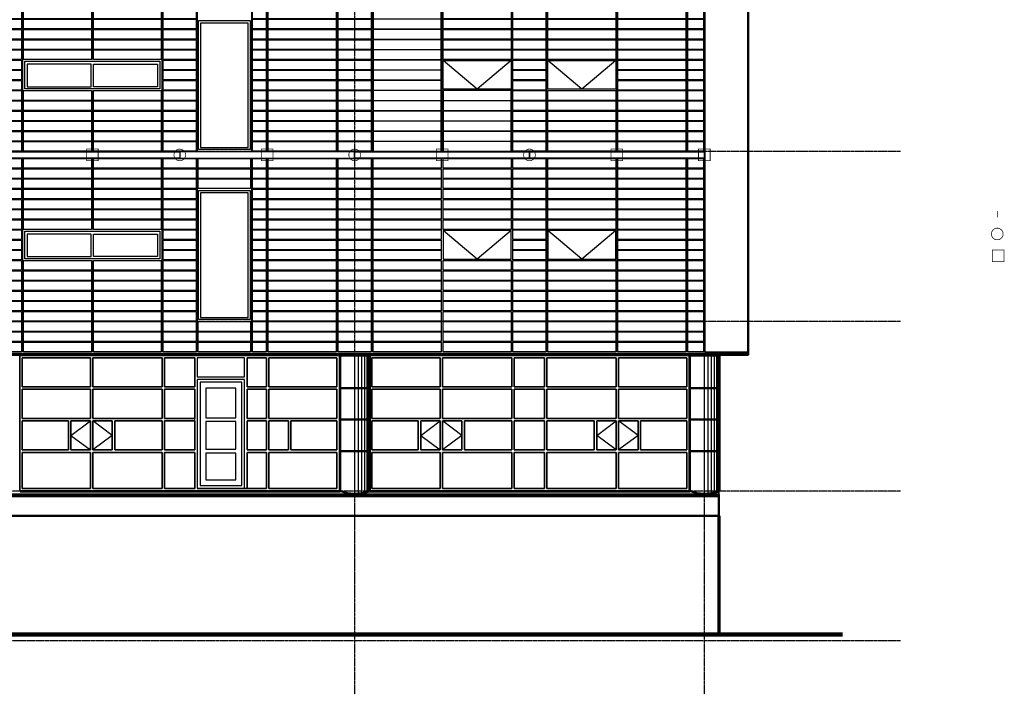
# Model space of a CAD drawing. Extents: x -11408 to 65836, y 12866 to 56869.
# Tile 66 of 68: x 45563 to 65836, y 12866 to 26768. Entities that reach past the tile are written whole.
import ezdxf

# ---------------------------------------------------------------- set-up
doc = ezdxf.new("R2010")
doc.units = 0
doc.linetypes.add('DASHDOT', pattern=[25.4, 12.7, -6.35, 0, -6.35])
for name, color, linetype in [('alu uprof', 3, 'Continuous'), ('alu vprof', 3, 'Continuous'), ('beugels', 3, 'Continuous'), ('keramiek', 1, 'Continuous'), ('kozijn', 2, 'Continuous'), ('stramien', 1, 'DASHDOT'), ('vanarris', 253, 'Continuous')]:
    doc.layers.add(name, color=color, linetype=linetype)

# ---------------------------------------------------------------- blocks, each defined once
blk = doc.blocks.new('*U5')
at = {"layer": 'stramien', "color": 1, "ltscale": 0.5}
blk.add_lwpolyline([(0, 21501), (0, -21501)], dxfattribs=at)
blk = doc.blocks.new('*U4')
at = {"layer": 'stramien', "color": 0, "linetype": 'ByBlock', "lineweight": -2, "transparency": 16777216}
for p in [(0, 0), (7200, 0)]:
    blk.add_blockref('*U5', p, dxfattribs=at)
blk = doc.blocks.new('*U44')
at = {"layer": 'keramiek'}
blk.add_lwpolyline([(-700, -100), (700, -100), (700, 100), (-700, 100)], close=True, dxfattribs=at)
blk = doc.blocks.new('*U45')
at = {"layer": 'keramiek', "color": 0, "linetype": 'ByBlock', "lineweight": -2, "transparency": 16777216}
for p in [(0, 3780), (0, 3570), (0, 3360), (0, 3150), (0, 2940), (0, 2730), (0, 2520), (0, 2310), (0, 2100), (0, 1890), (0, 1680), (0, 1470), (0, 1260), (0, 1050), (0, 840), (0, 630), (0, 420), (0, 210), (0, 0)]:
    blk.add_blockref('*U44', p, dxfattribs=at)
blk = doc.blocks.new('*U42')
at = {"layer": 'keramiek'}
blk.add_lwpolyline([(-340, -100), (340, -100), (340, 100), (-340, 100)], close=True, dxfattribs=at)
blk = doc.blocks.new('*U43')
at = {"layer": 'alu uprof', "color": 0, "linetype": 'ByBlock', "lineweight": -2, "transparency": 16777216}
for p in [(0, 3780), (0, 3570), (0, 3360), (0, 3150), (0, 2940), (0, 2730), (0, 2520), (0, 2310), (0, 2100), (0, 1890), (0, 1680), (0, 1470), (0, 1260), (0, 1050), (0, 840), (0, 630), (0, 420), (0, 210), (0, 0)]:
    blk.add_blockref('*U42', p, dxfattribs=at)
blk = doc.blocks.new('*U40')
at = {"layer": 'keramiek'}
blk.add_lwpolyline([(20, -100), (340, -100), (340, 100), (20, 100)], close=True, dxfattribs=at)
blk = doc.blocks.new('*U41')
at = {"layer": 'alu uprof', "color": 0, "linetype": 'ByBlock', "lineweight": -2, "transparency": 16777216}
for p in [(0, 3780), (0, 3570), (0, 3360), (0, 3150), (0, 2940), (0, 2730), (0, 2520), (0, 2310), (0, 2100), (0, 1890), (0, 1680), (0, 1470), (0, 1260), (0, 1050), (0, 840), (0, 630), (0, 420), (0, 210), (0, 0)]:
    blk.add_blockref('*U40', p, dxfattribs=at)
blk = doc.blocks.new('*U46')
at = {"layer": 'keramiek'}
blk.add_lwpolyline([(-700, -100), (700, -100), (700, 100), (-700, 100)], close=True, dxfattribs=at)
blk = doc.blocks.new('*U47')
at = {"layer": 'keramiek', "color": 0, "linetype": 'ByBlock', "lineweight": -2, "transparency": 16777216}
for p in [(0, 1680), (0, 1470), (0, 1260), (0, 1050), (0, 840), (0, 630), (0, 420), (0, 210), (0, 0)]:
    blk.add_blockref('*U46', p, dxfattribs=at)
blk = doc.blocks.new('*U48')
at = {"layer": 'keramiek'}
blk.add_lwpolyline([(-700, -100), (700, -100), (700, 100), (-700, 100)], close=True, dxfattribs=at)
blk = doc.blocks.new('*U49')
at = {"layer": 'keramiek', "color": 0, "linetype": 'ByBlock', "lineweight": -2, "transparency": 16777216}
for p in [(0, 1260), (0, 1050), (0, 840), (0, 630), (0, 420), (0, 210), (0, 0)]:
    blk.add_blockref('*U48', p, dxfattribs=at)
blk = doc.blocks.new('*U50')
at = {"layer": 'keramiek'}
blk.add_lwpolyline([(-700, -100), (700, -100), (700, 100), (-700, 100)], close=True, dxfattribs=at)
blk = doc.blocks.new('*U51')
at = {"layer": 'keramiek', "color": 0, "linetype": 'ByBlock', "lineweight": -2, "transparency": 16777216}
for p in [(0, 1680), (0, 1470), (0, 1260), (0, 1050), (0, 840), (0, 630), (0, 420), (0, 210), (0, 0)]:
    blk.add_blockref('*U50', p, dxfattribs=at)
blk = doc.blocks.new('*U52')
at = {"layer": 'keramiek'}
blk.add_lwpolyline([(-700, -100), (700, -100), (700, 100), (-700, 100)], close=True, dxfattribs=at)
blk = doc.blocks.new('*U53')
at = {"layer": 'keramiek', "color": 0, "linetype": 'ByBlock', "lineweight": -2, "transparency": 16777216}
for p in [(0, 1260), (0, 1050), (0, 840), (0, 630), (0, 420), (0, 210), (0, 0)]:
    blk.add_blockref('*U52', p, dxfattribs=at)
blk = doc.blocks.new('*U54')
at = {"layer": 'keramiek'}
blk.add_lwpolyline([(-700, -100), (700, -100), (700, 100), (-700, 100)], close=True, dxfattribs=at)
blk = doc.blocks.new('*U55')
at = {"layer": 'keramiek', "color": 0, "linetype": 'ByBlock', "lineweight": -2, "transparency": 16777216}
for p in [(0, 3780), (0, 3570), (0, 3360), (0, 3150), (0, 2940), (0, 2730), (0, 2520), (0, 2310), (0, 2100), (0, 1890), (0, 1680), (0, 1470), (0, 1260), (0, 1050), (0, 840), (0, 630), (0, 420), (0, 210), (0, 0)]:
    blk.add_blockref('*U54', p, dxfattribs=at)
blk = doc.blocks.new('*U298')
at = {"layer": 'keramiek'}
blk.add_lwpolyline([(-340, -100), (340, -100), (340, 100), (-340, 100)], close=True, dxfattribs=at)
blk = doc.blocks.new('*U299')
at = {"layer": 'alu uprof', "color": 0, "linetype": 'ByBlock', "lineweight": -2, "transparency": 16777216}
for p in [(0, 3150), (0, 2940), (0, 2730), (0, 2520), (0, 2310), (0, 2100), (0, 1890), (0, 1680), (0, 1470), (0, 1260), (0, 1050), (0, 840), (0, 630), (0, 420), (0, 210), (0, 0)]:
    blk.add_blockref('*U298', p, dxfattribs=at)
blk = doc.blocks.new('*U300')
at = {"layer": 'keramiek'}
blk.add_lwpolyline([(20, -100), (340, -100), (340, 100), (20, 100)], close=True, dxfattribs=at)
blk = doc.blocks.new('*U301')
at = {"layer": 'alu uprof', "color": 0, "linetype": 'ByBlock', "lineweight": -2, "transparency": 16777216}
for p in [(0, 3150), (0, 2940), (0, 2730), (0, 2520), (0, 2310), (0, 2100), (0, 1890), (0, 1680), (0, 1470), (0, 1260), (0, 1050), (0, 840), (0, 630), (0, 420), (0, 210), (0, 0)]:
    blk.add_blockref('*U300', p, dxfattribs=at)
blk = doc.blocks.new('*U56')
at = {"layer": 'alu vprof'}
for points in [[(-3425, -1610), (-3425, 1740)], [(-3065, -1620), (-3065, 1750)], [(-1625, -1620), (-1625, 1750)], [(-185, -1620), (-185, 1750)], [(535, -1620), (535, 1750)], [(1975, -1620), (1975, 1750)], [(3415, -1620), (3415, 1750)]]:
    blk.add_lwpolyline(points, dxfattribs=at)
for points in [[(-3425, -1750), (175, -1750), (175, -1620), (-3425, -1620)], [(175, -1750), (3775, -1750), (3775, -1620), (175, -1620)]]:
    blk.add_lwpolyline(points, close=True, dxfattribs=at)
at = {"layer": 'keramiek'}
for points in [[(-3045, 1540), (-1645, 1540), (-1645, 1740), (-3045, 1740)], [(-1605, 1540), (-205, 1540), (-205, 1740), (-1605, 1740)], [(555, 1540), (1955, 1540), (1955, 1740), (555, 1740)], [(3395, 1540), (1995, 1540), (1995, 1740), (3395, 1740)], [(-3045, 1330), (-1645, 1330), (-1645, 1530), (-3045, 1530)], [(-1605, 1330), (-205, 1330), (-205, 1530), (-1605, 1530)], [(555, 1330), (1955, 1330), (1955, 1530), (555, 1530)], [(3395, 1330), (1995, 1330), (1995, 1530), (3395, 1530)], [(-3045, 1120), (-1645, 1120), (-1645, 1320), (-3045, 1320)], [(-1605, 1120), (-205, 1120), (-205, 1320), (-1605, 1320)], [(555, 1120), (1955, 1120), (1955, 1320), (555, 1320)], [(3395, 1120), (1995, 1120), (1995, 1320), (3395, 1320)], [(-3045, 910), (-1645, 910), (-1645, 1110), (-3045, 1110)], [(-1605, 910), (-205, 910), (-205, 1110), (-1605, 1110)], [(555, 910), (1955, 910), (1955, 1110), (555, 1110)], [(3395, 910), (1995, 910), (1995, 1110), (3395, 1110)], [(-3045, 700), (-1645, 700), (-1645, 900), (-3045, 900)], [(-1605, 700), (-205, 700), (-205, 900), (-1605, 900)], [(555, 700), (1955, 700), (1955, 900), (555, 900)], [(3395, 700), (1995, 700), (1995, 900), (3395, 900)], [(-3045, 490), (-1645, 490), (-1645, 690), (-3045, 690)], [(-1605, 490), (-205, 490), (-205, 690), (-1605, 690)], [(555, 490), (1955, 490), (1955, 690), (555, 690)], [(3395, 490), (1995, 490), (1995, 690), (3395, 690)], [(-3045, 280), (-1645, 280), (-1645, 480), (-3045, 480)], [(-1605, 280), (-205, 280), (-205, 480), (-1605, 480)], [(555, 280), (1955, 280), (1955, 480), (555, 480)], [(3395, 280), (1995, 280), (1995, 480), (3395, 480)], [(-3045, 70), (-1645, 70), (-1645, 270), (-3045, 270)], [(3395, 70), (1995, 70), (1995, 270), (3395, 270)], [(-3045, -140), (-1645, -140), (-1645, 60), (-3045, 60)], [(3395, -140), (1995, -140), (1995, 60), (3395, 60)], [(-3045, -350), (-1645, -350), (-1645, -150), (-3045, -150)], [(3395, -350), (1995, -350), (1995, -150), (3395, -150)], [(-3045, -560), (-1645, -560), (-1645, -360), (-3045, -360)], [(-1605, -560), (-205, -560), (-205, -360), (-1605, -360)], [(1955, -560), (555, -560), (555, -360), (1955, -360)], [(3395, -560), (1995, -560), (1995, -360), (3395, -360)], [(-3045, -770), (-1645, -770), (-1645, -570), (-3045, -570)], [(-1605, -770), (-205, -770), (-205, -570), (-1605, -570)], [(1955, -770), (555, -770), (555, -570), (1955, -570)], [(3395, -770), (1995, -770), (1995, -570), (3395, -570)], [(-3045, -980), (-1645, -980), (-1645, -780), (-3045, -780)], [(-1605, -980), (-205, -980), (-205, -780), (-1605, -780)], [(1955, -980), (555, -980), (555, -780), (1955, -780)], [(3395, -980), (1995, -980), (1995, -780), (3395, -780)], [(-3045, -1190), (-1645, -1190), (-1645, -990), (-3045, -990)], [(-1605, -1190), (-205, -1190), (-205, -990), (-1605, -990)], [(1955, -1190), (555, -1190), (555, -990), (1955, -990)], [(3395, -1190), (1995, -1190), (1995, -990), (3395, -990)], [(-3045, -1400), (-1645, -1400), (-1645, -1200), (-3045, -1200)], [(-1605, -1400), (-205, -1400), (-205, -1200), (-1605, -1200)], [(1955, -1400), (555, -1400), (555, -1200), (1955, -1200)], [(3395, -1400), (1995, -1400), (1995, -1200), (3395, -1200)], [(-3045, -1610), (-1645, -1610), (-1645, -1410), (-3045, -1410)], [(-1605, -1610), (-205, -1610), (-205, -1410), (-1605, -1410)], [(1955, -1610), (555, -1610), (555, -1410), (1955, -1410)], [(3395, -1610), (1995, -1610), (1995, -1410), (3395, -1410)]]:
    blk.add_lwpolyline(points, close=True, dxfattribs=at)
at = {"layer": 'kozijn'}
for points in [[(-1605, -330), (-205, -330), (-205, 260), (-1605, 260)], [(555, -330), (1955, -330), (1955, 260), (555, 260)]]:
    blk.add_lwpolyline(points, close=True, dxfattribs=at)
at = {"layer": 'kozijn', "color": 1}
for points in [[(-1605, 260), (-905, -330), (-205, 260)], [(555, 260), (1255, -330), (1955, 260)]]:
    blk.add_lwpolyline(points, dxfattribs=at)
at = {"layer": 'alu uprof'}
for name, p in [('*U301', (-3425, -1510)), ('*U299', (175, -1510))]:
    blk.add_blockref(name, p, dxfattribs=at)
blk = doc.blocks.new('*U57')
at = {"layer": 'kozijn', "color": 0, "linetype": 'ByBlock', "lineweight": -2, "transparency": 16777216}
for p in [(0, 10500), (0, 7000), (0, 3500), (0, 0)]:
    blk.add_blockref('*U56', p, dxfattribs=at)
blk = doc.blocks.new('*U233')
at = {"layer": 'keramiek'}
blk.add_lwpolyline([(-340, -100), (340, -100), (340, 100), (-340, 100)], close=True, dxfattribs=at)
blk = doc.blocks.new('*U245')
at = {"layer": 'alu uprof', "color": 0, "linetype": 'ByBlock', "lineweight": -2, "transparency": 16777216}
for p in [(0, 3570), (0, 3360), (0, 3150), (0, 2940), (0, 2730), (0, 2520), (0, 2310), (0, 2100), (0, 1890), (0, 1680), (0, 1470), (0, 1260), (0, 1050), (0, 840), (0, 630), (0, 420), (0, 210), (0, 0)]:
    blk.add_blockref('*U233', p, dxfattribs=at)
blk = doc.blocks.new('*U250')
at = {"layer": 'keramiek'}
blk.add_lwpolyline([(20, -100), (1420, -100), (1420, 100), (20, 100)], close=True, dxfattribs=at)
blk = doc.blocks.new('*U251')
at = {"layer": 'keramiek', "color": 0, "linetype": 'ByBlock', "lineweight": -2, "transparency": 16777216}
for p in [(0, 1050), (0, 840), (0, 630), (0, 420), (0, 210), (0, 0)]:
    blk.add_blockref('*U250', p, dxfattribs=at)
blk = doc.blocks.new('*U227')
at = {"layer": 'keramiek'}
blk.add_lwpolyline([(20, -100), (1420, -100), (1420, 100), (20, 100)], close=True, dxfattribs=at)
blk = doc.blocks.new('*U228')
at = {"layer": 'keramiek', "color": 0, "linetype": 'ByBlock', "lineweight": -2, "transparency": 16777216}
for p in [(0, 1680), (1440, 1680), (0, 1470), (1440, 1470), (0, 1260), (1440, 1260), (0, 1050), (1440, 1050), (0, 840), (1440, 840), (0, 630), (1440, 630), (0, 420), (1440, 420), (0, 210), (1440, 210), (0, 0), (1440, 0)]:
    blk.add_blockref('*U227', p, dxfattribs=at)
blk = doc.blocks.new('*U229')
at = {"layer": 'keramiek'}
blk.add_lwpolyline([(20, -100), (1420, -100), (1420, 100), (20, 100)], close=True, dxfattribs=at)
blk = doc.blocks.new('*U232')
at = {"layer": 'keramiek', "color": 0, "linetype": 'ByBlock', "lineweight": -2, "transparency": 16777216}
for p in [(0, 1050), (0, 840), (0, 630), (0, 420), (0, 210), (0, 0)]:
    blk.add_blockref('*U229', p, dxfattribs=at)
blk = doc.blocks.new('*U244')
at = {"layer": 'keramiek'}
blk.add_lwpolyline([(-340, -100), (340, -100), (340, 100), (-340, 100)], close=True, dxfattribs=at)
blk = doc.blocks.new('*U226')
at = {"layer": 'alu uprof', "color": 0, "linetype": 'ByBlock', "lineweight": -2, "transparency": 16777216}
for p in [(0, 3150), (0, 2940), (0, 2730), (0, 2520), (0, 2310), (0, 2100), (0, 1890), (0, 1680), (0, 1470), (0, 1260), (0, 1050), (0, 840), (0, 630), (0, 420), (0, 210), (0, 0)]:
    blk.add_blockref('*U244', p, dxfattribs=at)
blk = doc.blocks.new('*U246')
at = {"layer": 'keramiek'}
blk.add_lwpolyline([(20, -100), (1420, -100), (1420, 100), (20, 100)], close=True, dxfattribs=at)
blk = doc.blocks.new('*U247')
at = {"layer": 'keramiek', "color": 0, "linetype": 'ByBlock', "lineweight": -2, "transparency": 16777216}
for p in [(0, 1050), (0, 840), (0, 630), (0, 420), (0, 210), (0, 0)]:
    blk.add_blockref('*U246', p, dxfattribs=at)
blk = doc.blocks.new('*U248')
at = {"layer": 'keramiek'}
blk.add_lwpolyline([(20, -100), (1420, -100), (1420, 100), (20, 100)], close=True, dxfattribs=at)
blk = doc.blocks.new('*U249')
at = {"layer": 'keramiek', "color": 0, "linetype": 'ByBlock', "lineweight": -2, "transparency": 16777216}
for p in [(0, 1260), (1440, 1260), (0, 1050), (1440, 1050), (0, 840), (1440, 840), (0, 630), (1440, 630), (0, 420), (1440, 420), (0, 210), (1440, 210), (0, 0), (1440, 0)]:
    blk.add_blockref('*U248', p, dxfattribs=at)
blk = doc.blocks.new('*U242')
at = {"layer": 'keramiek'}
blk.add_lwpolyline([(20, -100), (1420, -100), (1420, 100), (20, 100)], close=True, dxfattribs=at)
blk = doc.blocks.new('*U243')
at = {"layer": 'keramiek', "color": 0, "linetype": 'ByBlock', "lineweight": -2, "transparency": 16777216}
for p in [(0, 1050), (0, 840), (0, 630), (0, 420), (0, 210), (0, 0)]:
    blk.add_blockref('*U242', p, dxfattribs=at)
blk = doc.blocks.new('*U240')
at = {"layer": 'keramiek'}
blk.add_lwpolyline([(-340, -100), (340, -100), (340, 100), (-340, 100)], close=True, dxfattribs=at)
blk = doc.blocks.new('*U241')
at = {"layer": 'alu uprof', "color": 0, "linetype": 'ByBlock', "lineweight": -2, "transparency": 16777216}
for p in [(0, 3150), (0, 2940), (0, 2730), (0, 2520), (0, 2310), (0, 2100), (0, 1890), (0, 1680), (0, 1470), (0, 1260), (0, 1050), (0, 840), (0, 630), (0, 420), (0, 210), (0, 0)]:
    blk.add_blockref('*U240', p, dxfattribs=at)
blk = doc.blocks.new('*U222')
at = {"layer": 'keramiek'}
blk.add_lwpolyline([(20, -100), (1420, -100), (1420, 100), (20, 100)], close=True, dxfattribs=at)
blk = doc.blocks.new('*U223')
at = {"layer": 'keramiek', "color": 0, "linetype": 'ByBlock', "lineweight": -2, "transparency": 16777216}
for p in [(0, 1050), (0, 840), (0, 630), (0, 420), (0, 210), (0, 0)]:
    blk.add_blockref('*U222', p, dxfattribs=at)
blk = doc.blocks.new('*U224')
at = {"layer": 'keramiek'}
blk.add_lwpolyline([(20, -100), (1420, -100), (1420, 100), (20, 100)], close=True, dxfattribs=at)
blk = doc.blocks.new('*U225')
at = {"layer": 'keramiek', "color": 0, "linetype": 'ByBlock', "lineweight": -2, "transparency": 16777216}
for p in [(0, 1260), (1440, 1260), (0, 1050), (1440, 1050), (0, 840), (1440, 840), (0, 630), (1440, 630), (0, 420), (1440, 420), (0, 210), (1440, 210), (0, 0), (1440, 0)]:
    blk.add_blockref('*U224', p, dxfattribs=at)
blk = doc.blocks.new('*U230')
at = {"layer": 'keramiek'}
blk.add_lwpolyline([(20, -100), (1420, -100), (1420, 100), (20, 100)], close=True, dxfattribs=at)
blk = doc.blocks.new('*U231')
at = {"layer": 'keramiek', "color": 0, "linetype": 'ByBlock', "lineweight": -2, "transparency": 16777216}
for p in [(0, 1050), (0, 840), (0, 630), (0, 420), (0, 210), (0, 0)]:
    blk.add_blockref('*U230', p, dxfattribs=at)
blk = doc.blocks.new('*U220')
at = {"layer": 'keramiek'}
blk.add_lwpolyline([(-340, -100), (340, -100), (340, 100), (-340, 100)], close=True, dxfattribs=at)
blk = doc.blocks.new('*U221')
at = {"layer": 'alu uprof', "color": 0, "linetype": 'ByBlock', "lineweight": -2, "transparency": 16777216}
for p in [(0, 3150), (0, 2940), (0, 2730), (0, 2520), (0, 2310), (0, 2100), (0, 1890), (0, 1680), (0, 1470), (0, 1260), (0, 1050), (0, 840), (0, 630), (0, 420), (0, 210), (0, 0)]:
    blk.add_blockref('*U220', p, dxfattribs=at)
blk = doc.blocks.new('*U234')
at = {"layer": 'keramiek'}
blk.add_lwpolyline([(20, -100), (1420, -100), (1420, 100), (20, 100)], close=True, dxfattribs=at)
blk = doc.blocks.new('*U235')
at = {"layer": 'keramiek', "color": 0, "linetype": 'ByBlock', "lineweight": -2, "transparency": 16777216}
for p in [(0, 1050), (0, 840), (0, 630), (0, 420), (0, 210), (0, 0)]:
    blk.add_blockref('*U234', p, dxfattribs=at)
blk = doc.blocks.new('*U236')
at = {"layer": 'keramiek'}
blk.add_lwpolyline([(20, -100), (1420, -100), (1420, 100), (20, 100)], close=True, dxfattribs=at)
blk = doc.blocks.new('*U237')
at = {"layer": 'keramiek', "color": 0, "linetype": 'ByBlock', "lineweight": -2, "transparency": 16777216}
for p in [(0, 1260), (1440, 1260), (0, 1050), (1440, 1050), (0, 840), (1440, 840), (0, 630), (1440, 630), (0, 420), (1440, 420), (0, 210), (1440, 210), (0, 0), (1440, 0)]:
    blk.add_blockref('*U236', p, dxfattribs=at)
blk = doc.blocks.new('*U214')
at = {"layer": 'keramiek'}
blk.add_lwpolyline([(20, -100), (1420, -100), (1420, 100), (20, 100)], close=True, dxfattribs=at)
blk = doc.blocks.new('*U215')
at = {"layer": 'keramiek', "color": 0, "linetype": 'ByBlock', "lineweight": -2, "transparency": 16777216}
for p in [(0, 1050), (0, 840), (0, 630), (0, 420), (0, 210), (0, 0)]:
    blk.add_blockref('*U214', p, dxfattribs=at)
blk = doc.blocks.new('*U252')
at = {"layer": 'keramiek'}
blk.add_lwpolyline([(-340, -100), (340, -100), (340, 100), (-340, 100)], close=True, dxfattribs=at)
blk = doc.blocks.new('*U253')
at = {"layer": 'alu uprof', "color": 0, "linetype": 'ByBlock', "lineweight": -2, "transparency": 16777216}
for p in [(0, 3780), (0, 3570), (0, 3360), (0, 3150), (0, 2940), (0, 2730), (0, 2520), (0, 2310), (0, 2100), (0, 1890), (0, 1680), (0, 1470), (0, 1260), (0, 1050), (0, 840), (0, 630), (0, 420), (0, 210), (0, 0)]:
    blk.add_blockref('*U252', p, dxfattribs=at)
blk = doc.blocks.new('*U216')
at = {"layer": 'keramiek'}
blk.add_lwpolyline([(20, -100), (1420, -100), (1420, 100), (20, 100)], close=True, dxfattribs=at)
blk = doc.blocks.new('*U217')
at = {"layer": 'keramiek', "color": 0, "linetype": 'ByBlock', "lineweight": -2, "transparency": 16777216}
for p in [(0, 1680), (0, 1470), (0, 1260), (0, 1050), (0, 840), (0, 630), (0, 420), (0, 210), (0, 0)]:
    blk.add_blockref('*U216', p, dxfattribs=at)
blk = doc.blocks.new('*U218')
at = {"layer": 'keramiek'}
blk.add_lwpolyline([(20, -100), (1420, -100), (1420, 100), (20, 100)], close=True, dxfattribs=at)
blk = doc.blocks.new('*U219')
at = {"layer": 'keramiek', "color": 0, "linetype": 'ByBlock', "lineweight": -2, "transparency": 16777216}
for p in [(0, 1260), (1440, 1260), (0, 1050), (1440, 1050), (0, 840), (1440, 840), (0, 630), (1440, 630), (0, 420), (1440, 420), (0, 210), (1440, 210), (0, 0), (1440, 0)]:
    blk.add_blockref('*U218', p, dxfattribs=at)
blk = doc.blocks.new('*U238')
at = {"layer": 'keramiek'}
blk.add_lwpolyline([(20, -100), (1420, -100), (1420, 100), (20, 100)], close=True, dxfattribs=at)
blk = doc.blocks.new('*U239')
at = {"layer": 'keramiek', "color": 0, "linetype": 'ByBlock', "lineweight": -2, "transparency": 16777216}
for p in [(0, 1680), (0, 1470), (0, 1260), (0, 1050), (0, 840), (0, 630), (0, 420), (0, 210), (0, 0)]:
    blk.add_blockref('*U238', p, dxfattribs=at)
blk = doc.blocks.new('*U196')
at = {"layer": 'alu vprof'}
for points in [[(-370, 3530), (-370, 1652)], [(1070, -243), (1070, 3532)], [(1790, 3532), (1790, -243)], [(-370, 1012), (-370, -243)], [(-370, -388), (-370, -1848)], [(1070, -3737), (1070, -388)], [(1790, -388), (1790, -3738)], [(-370, -2488), (-370, -3742)], [(-370, -3888), (-370, -5348)], [(1070, -7237), (1070, -3888)], [(1790, -3888), (1790, -7238)], [(-370, -5988), (-370, -7242)], [(-370, -7388), (-370, -8848)], [(1070, -10737), (1070, -7388)], [(1790, -7388), (1790, -10738)], [(-370, -9488), (-370, -10742)], [(-370, -10888), (-370, -12348)], [(1070, -14867), (1070, -10888)], [(1790, -10888), (1790, -14868)], [(-370, -12988), (-370, -14872)]]:
    blk.add_lwpolyline(points, dxfattribs=at)
at = {"layer": 'kozijn'}
for points in [[(-1761, 1616), (1021, 1616), (1021, 1049), (-1761, 1049)], [(-394, 1557), (-1712, 1557), (-1712, 1091), (-394, 1091)], [(-346, 1557), (972, 1557), (972, 1091), (-346, 1091)], [(-1761, -1884), (1021, -1884), (1021, -2451), (-1761, -2451)], [(-394, -1943), (-1712, -1943), (-1712, -2409), (-394, -2409)], [(-346, -1943), (972, -1943), (972, -2409), (-346, -2409)], [(-1761, -5384), (1021, -5384), (1021, -5951), (-1761, -5951)], [(-394, -5443), (-1712, -5443), (-1712, -5909), (-394, -5909)], [(-346, -5443), (972, -5443), (972, -5909), (-346, -5909)], [(-1761, -8884), (1021, -8884), (1021, -9451), (-1761, -9451)], [(-394, -8943), (-1712, -8943), (-1712, -9409), (-394, -9409)], [(-346, -8943), (972, -8943), (972, -9409), (-346, -9409)], [(-1761, -12384), (1021, -12384), (1021, -12951), (-1761, -12951)], [(-394, -12443), (-1712, -12443), (-1712, -12909), (-394, -12909)], [(-346, -12443), (972, -12443), (972, -12909), (-346, -12909)]]:
    blk.add_lwpolyline(points, close=True, dxfattribs=at)
at = {"layer": 'alu uprof', "xscale": -1}
for name, p in [('*U245', (1430, -138)), ('*U226', (1430, -3638)), ('*U241', (1430, -7138)), ('*U221', (1430, -10638)), ('*U253', (1430, -14768))]:
    blk.add_blockref(name, p, dxfattribs=at)
at = {"layer": 'keramiek', "xscale": -1}
for name, p in [('*U228', (1070, 1752)), ('*U232', (-370, -138)), ('*U251', (1070, -138)), ('*U249', (1070, -1748)), ('*U243', (-370, -3638)), ('*U247', (1070, -3638)), ('*U225', (1070, -5248)), ('*U231', (-370, -7138)), ('*U223', (1070, -7138)), ('*U237', (1070, -8748)), ('*U215', (-370, -10638)), ('*U235', (1070, -10638)), ('*U219', (1070, -12248)), ('*U239', (-370, -14768)), ('*U217', (1070, -14768))]:
    blk.add_blockref(name, p, dxfattribs=at)
blk = doc.blocks.new('*U197')
at = {"layer": 'vanarris', "color": 0, "linetype": 'ByBlock', "lineweight": -2, "transparency": 16777216}
for p in [(0, 0), (3600, 0), (7200, 0), (10800, 0)]:
    blk.add_blockref('*U196', p, dxfattribs=at)
blk = doc.blocks.new('*U254')
at = {"layer": 'alu uprof'}
for points in [[(-3780, -65), (-7020, -65), (-7020, 65), (-3780, 65)], [(-180, -65), (-3780, -65), (-3780, 65), (-180, 65)], [(3420, -65), (-180, -65), (-180, 65), (3420, 65)], [(7020, -65), (3420, -65), (3420, 65), (7020, 65)]]:
    blk.add_lwpolyline(points, close=True, dxfattribs=at)
blk = doc.blocks.new('*U255')
at = {"layer": 'alu uprof', "color": 0, "linetype": 'ByBlock', "lineweight": -2, "transparency": 16777216}
for p in [(0, 10500), (0, 7000), (0, 3500), (0, 0)]:
    blk.add_blockref('*U254', p, dxfattribs=at)
blk = doc.blocks.new('*U256')
at = {"layer": 'keramiek'}
blk.add_lwpolyline([(-340, -100), (340, -100), (340, 100), (-340, 100)], close=True, dxfattribs=at)
blk = doc.blocks.new('*U257')
at = {"layer": 'alu uprof', "color": 0, "linetype": 'ByBlock', "lineweight": -2, "transparency": 16777216}
for p in [(0, 3780), (0, 3570), (0, 3360), (0, 3150), (0, 2940), (0, 2730), (0, 2520), (0, 2310), (0, 2100), (0, 1890), (0, 1680), (0, 1470), (0, 1260), (0, 1050), (0, 840), (0, 630), (0, 420), (0, 210), (0, 0)]:
    blk.add_blockref('*U256', p, dxfattribs=at)
blk = doc.blocks.new('*U258')
at = {"layer": 'keramiek'}
blk.add_lwpolyline([(-700, -100), (700, -100), (700, 100), (-700, 100)], close=True, dxfattribs=at)
blk = doc.blocks.new('*U259')
at = {"layer": 'keramiek', "color": 0, "linetype": 'ByBlock', "lineweight": -2, "transparency": 16777216}
for p in [(0, 3780), (0, 3570), (0, 3360), (0, 3150), (0, 2940), (0, 2730), (0, 2520), (0, 2310), (0, 2100), (0, 1890), (0, 1680), (0, 1470), (0, 1260), (0, 1050), (0, 840), (0, 630), (0, 420), (0, 210), (0, 0)]:
    blk.add_blockref('*U258', p, dxfattribs=at)
blk = doc.blocks.new('*U260')
at = {"layer": 'keramiek'}
blk.add_lwpolyline([(56, -100), (340, -100), (340, 100), (56, 100)], close=True, dxfattribs=at)
blk = doc.blocks.new('*U261')
at = {"layer": 'alu uprof', "color": 0, "linetype": 'ByBlock', "lineweight": -2, "transparency": 16777216}
for p in [(0, 3780), (0, 3570), (0, 3360), (0, 3150), (0, 2940), (0, 2730), (0, 2520), (0, 2310), (0, 2100), (0, 1890), (0, 1680), (0, 1470), (0, 1260), (0, 1050), (0, 840), (0, 630), (0, 420), (0, 210), (0, 0)]:
    blk.add_blockref('*U260', p, dxfattribs=at)
blk = doc.blocks.new('*U262')
at = {"layer": 'keramiek'}
blk.add_lwpolyline([(-340, -100), (340, -100), (340, 100), (-340, 100)], close=True, dxfattribs=at)
blk = doc.blocks.new('*U263')
at = {"layer": 'alu uprof', "color": 0, "linetype": 'ByBlock', "lineweight": -2, "transparency": 16777216}
for p in [(0, 3150), (0, 2940), (0, 2730), (0, 2520), (0, 2310), (0, 2100), (0, 1890), (0, 1680), (0, 1470), (0, 1260), (0, 1050), (0, 840), (0, 630), (0, 420), (0, 210), (0, 0)]:
    blk.add_blockref('*U262', p, dxfattribs=at)
blk = doc.blocks.new('*U266')
at = {"layer": 'keramiek'}
blk.add_lwpolyline([(-700, -100), (700, -100), (700, 100), (-700, 100)], close=True, dxfattribs=at)
blk = doc.blocks.new('*U267')
at = {"layer": 'keramiek', "color": 0, "linetype": 'ByBlock', "lineweight": -2, "transparency": 16777216}
for p in [(0, 3150), (0, 2940), (0, 2730), (0, 2520), (0, 2310), (0, 2100), (0, 1890), (0, 1680), (0, 1470), (0, 1260), (0, 1050), (0, 840), (0, 630), (0, 420), (0, 210), (0, 0)]:
    blk.add_blockref('*U266', p, dxfattribs=at)
blk = doc.blocks.new('*U264')
at = {"layer": 'keramiek'}
blk.add_lwpolyline([(56, -100), (340, -100), (340, 100), (56, 100)], close=True, dxfattribs=at)
blk = doc.blocks.new('*U265')
at = {"layer": 'alu uprof', "color": 0, "linetype": 'ByBlock', "lineweight": -2, "transparency": 16777216}
for p in [(0, 3150), (0, 2940), (0, 2730), (0, 2520), (0, 2310), (0, 2100), (0, 1890), (0, 1680), (0, 1470), (0, 1260), (0, 1050), (0, 840), (0, 630), (0, 420), (0, 210), (0, 0)]:
    blk.add_blockref('*U264', p, dxfattribs=at)
blk = doc.blocks.new('*U268')
at = {"layer": 'keramiek'}
blk.add_lwpolyline([(-736, -100), (340, -100), (340, 100), (-736, 100)], close=True, dxfattribs=at)
blk = doc.blocks.new('*U269')
at = {"layer": 'alu uprof', "color": 0, "linetype": 'ByBlock', "lineweight": -2, "transparency": 16777216}
for p in [(0, 420), (0, 210), (0, 0)]:
    blk.add_blockref('*U268', p, dxfattribs=at)
blk = doc.blocks.new('*U270')
at = {"layer": 'keramiek'}
blk.add_lwpolyline([(-736, -100), (340, -100), (340, 100), (-736, 100)], close=True, dxfattribs=at)
blk = doc.blocks.new('*U271')
at = {"layer": 'alu uprof', "color": 0, "linetype": 'ByBlock', "lineweight": -2, "transparency": 16777216}
for p in [(0, 420), (0, 210), (0, 0)]:
    blk.add_blockref('*U270', p, dxfattribs=at)

msp = doc.modelspace()

# ---------------------------------------------------------------- linework, layer by layer
at = {"layer": 'alu uprof'}
for points in [[(60559, 19916), (59679, 19916), (59679, 38336), (60559, 38336)], [(48859, 23916), (52459, 23916), (52459, 24046), (48859, 24046)], [(60559, 19856), (34759, 19856), (34759, 19896), (60559, 19896)]]:
    msp.add_lwpolyline(points, close=True, dxfattribs=at)
for points in [[(50335, 27406), (50335, 24056)], [(50659, 27406), (50659, 24056)], [(52099, 27406), (52099, 24056)], [(50335, 23906), (50335, 19926)], [(50659, 23906), (50659, 19926)], [(52099, 23906), (52099, 19926)], [(52819, 23906), (52819, 19926)], [(56419, 23906), (56419, 19926)], [(57859, 23906), (57859, 19926)], [(59299, 23906), (59299, 19926)]]:
    msp.add_lwpolyline(points, dxfattribs=at)
at = {"layer": 'beugels', "color": 93, "const_width": 15}
for points in [[(46939, 23861), (47179, 23861), (47179, 24101), (46939, 24101)], [(50539, 23861), (50779, 23861), (50779, 24101), (50539, 24101)], [(54139, 23861), (54379, 23861), (54379, 24101), (54139, 24101)], [(57739, 23861), (57979, 23861), (57979, 24101), (57739, 24101)], [(59539, 23861), (59779, 23861), (59779, 24101), (59539, 24101)], [(65588, 21781), (65828, 21781), (65828, 22021), (65588, 22021)]]:
    msp.add_lwpolyline(points, close=True, dxfattribs=at)
at = {"layer": 'beugels', "color": 10, "const_width": 15}
for points in [[(48739, 23982, -0.412064), (48859, 24101, -0.412362), (48979, 23982, -0.416068), (48859, 23861, -0.416366)], [(52339, 23982, -0.412064), (52459, 24101, -0.412362), (52579, 23982, -0.416068), (52459, 23861, -0.416366)], [(55939, 23982, -0.412064), (56059, 24101, -0.412362), (56179, 23982, -0.416068), (56059, 23861, -0.416366)], [(65571, 22353, -0.412064), (65691, 22472, -0.412362), (65811, 22353, -0.416068), (65691, 22232, -0.416366)]]:
    msp.add_lwpolyline(points, format="xyb", close=True, dxfattribs=at)
at = {"layer": 'beugels', "color": 10, "const_width": 10}
for points in [[(48859, 23916), (48859, 24046)], [(52459, 23916), (52459, 24046)], [(56059, 23916), (56059, 24046)], [(59659, 23916), (59659, 24046)], [(65691, 22695), (65691, 22825)]]:
    msp.add_lwpolyline(points, dxfattribs=at)
at = {"layer": 'kozijn'}
for points in [[(49245, 26750), (50309, 26750), (50309, 24091), (49245, 24091)], [(50265, 26697), (49288, 26697), (49288, 24134), (50265, 24134)], [(49245, 23250), (50309, 23250), (50309, 20591), (49245, 20591)], [(50265, 23197), (49288, 23197), (49288, 20634), (50265, 20634)], [(55679, 22426), (54279, 22426), (54279, 21836), (55679, 21836)], [(57839, 22426), (56439, 22426), (56439, 21836), (57839, 21836)]]:
    msp.add_lwpolyline(points, close=True, dxfattribs=at)
at = {"layer": 'kozijn', "color": 1}
for points in [[(55679, 22426), (54979, 21836), (54279, 22426)], [(57839, 22426), (57139, 21836), (56439, 22426)]]:
    msp.add_lwpolyline(points, dxfattribs=at)
at = {"layer": 'stramien', "color": 1, "ltscale": 0.5}
for points in [[(63696, 24051), (-11408, 24051)], [(63696, 20551), (-11408, 20551)], [(63696, 17051), (-11408, 17051)], [(63696, 13971), (-11408, 13971)]]:
    msp.add_lwpolyline(points, dxfattribs=at)
at = {"layer": 'vanarris', "lineweight": 50}
for p, q in [((60559, 19861), (60559, 38401)), ((60559, 19861), (60559, 38401)), ((41659, 19861), (60559, 19861)), ((52159, 19851), (52159, 17056)), ((52459, 19851), (52159, 19851)), ((52459, 19851), (52759, 19851)), ((59359, 19851), (59359, 17056)), ((59659, 19851), (59359, 19851)), ((59659, 19861), (60559, 19861)), ((59659, 19851), (59959, 19851)), ((52159, 19176), (52459, 19176)), ((52459, 19176), (52759, 19176)), ((59359, 19176), (59659, 19176)), ((59659, 19176), (59959, 19176)), ((52159, 18526), (52459, 18526)), ((52459, 18526), (52759, 18526)), ((59359, 18526), (59659, 18526)), ((59659, 18526), (59959, 18526)), ((52159, 17876), (52459, 17876)), ((52459, 17876), (52759, 17876)), ((59359, 17876), (59659, 17876)), ((59659, 17876), (59959, 17876)), ((52159, 17046), (45569, 17046)), ((52159, 17056), (52306, 17014)), ((52611, 17009), (52759, 17046)), ((59359, 17046), (52769, 17046)), ((59359, 17056), (59506, 17014)), ((59811, 17009), (59959, 17046)), ((59959, 16981), (34769, 16981)), ((59959, 16951), (34779, 16951)), ((52306, 17014), (52459, 16999)), ((52459, 16999), (52611, 17009)), ((59506, 17014), (59659, 16999)), ((59659, 16999), (59811, 17009)), ((59959, 16981), (59959, 16541)), ((59959, 16541), (34769, 16541))]:
    msp.add_line(p, q, dxfattribs=at)
at = {"layer": 'vanarris', "lineweight": 35}
for p, q in [((45566, 19851), (52146, 19851)), ((45566, 19851), (45566, 17056)), ((45616, 19801), (45616, 19201)), ((47019, 19801), (45616, 19801)), ((47019, 19801), (47019, 19201)), ((47069, 19801), (47069, 19201)), ((47069, 19801), (48496, 19801)), ((48496, 19801), (48496, 19201)), ((48546, 19801), (48546, 19201)), ((49166, 19801), (48546, 19801)), ((49166, 19801), (49166, 19201)), ((50644, 19801), (50244, 19801)), ((50244, 19801), (50244, 19201)), ((50644, 19801), (50644, 19201)), ((50694, 19801), (50694, 19201)), ((50694, 19801), (52096, 19801)), ((52096, 19801), (52096, 19201)), ((52146, 19851), (52146, 17056)), ((52766, 19851), (59346, 19851)), ((52766, 19851), (52766, 17056)), ((52816, 19801), (52816, 19201)), ((54219, 19801), (52816, 19801)), ((54219, 19801), (54219, 19201)), ((54269, 19801), (54269, 19201)), ((54269, 19801), (55696, 19801)), ((55696, 19801), (55696, 19201)), ((55746, 19801), (55746, 19201)), ((56366, 19801), (55746, 19801)), ((56366, 19801), (56366, 19201)), ((56416, 19801), (56416, 19201)), ((57844, 19801), (56416, 19801)), ((57844, 19801), (57844, 19201)), ((57894, 19801), (57894, 19201)), ((57894, 19801), (59296, 19801)), ((59296, 19801), (59296, 19201)), ((59346, 19851), (59346, 17056)), ((47019, 19201), (45616, 19201)), ((45616, 19151), (45616, 18551)), ((47019, 19151), (45616, 19151)), ((47019, 19151), (47019, 18551)), ((48496, 19201), (47069, 19201)), ((47069, 19151), (47069, 18551)), ((48496, 19151), (47069, 19151)), ((48496, 19151), (48496, 18551)), ((48546, 19201), (49166, 19201)), ((48546, 19151), (48546, 18551)), ((49166, 19151), (48546, 19151)), ((49166, 19151), (49166, 18551)), ((50244, 19201), (50644, 19201)), ((50244, 19151), (50644, 19151)), ((50244, 19151), (50244, 18551)), ((50644, 19151), (50644, 18551)), ((50694, 19201), (52096, 19201)), ((50694, 19151), (50694, 18551)), ((50694, 19151), (52096, 19151)), ((52096, 19151), (52096, 18551)), ((54219, 19201), (52816, 19201)), ((52816, 19151), (52816, 18551)), ((54219, 19151), (52816, 19151)), ((54219, 19151), (54219, 18551)), ((55696, 19201), (54269, 19201)), ((54269, 19151), (54269, 18551)), ((55696, 19151), (54269, 19151)), ((55696, 19151), (55696, 18551)), ((55746, 19201), (56366, 19201)), ((55746, 19151), (55746, 18551)), ((56366, 19151), (55746, 19151)), ((56366, 19151), (56366, 18551)), ((56416, 19201), (57844, 19201)), ((56416, 19151), (56416, 18551)), ((56416, 19151), (57844, 19151)), ((57844, 19151), (57844, 18551)), ((57894, 19201), (59296, 19201)), ((57894, 19151), (57894, 18551)), ((57894, 19151), (59296, 19151)), ((59296, 19151), (59296, 18551)), ((47019, 18551), (45616, 18551)), ((45616, 18501), (45616, 17901)), ((45616, 18501), (46569, 18501)), ((46569, 18501), (46569, 17901)), ((47019, 18501), (46619, 18501)), ((46619, 18501), (46619, 17901)), ((47019, 18501), (47019, 17901)), ((48496, 18551), (47069, 18551)), ((47069, 18501), (47069, 17901)), ((47069, 18501), (47469, 18501)), ((47469, 18501), (47469, 17901)), ((48496, 18501), (47519, 18501)), ((47519, 18501), (47519, 17901)), ((48496, 18501), (48496, 17901)), ((48546, 18551), (49166, 18551)), ((48546, 18501), (48546, 17901)), ((49166, 18501), (48546, 18501)), ((49166, 18501), (49166, 17901)), ((50244, 18551), (50644, 18551)), ((50644, 18501), (50244, 18501)), ((50244, 18501), (50244, 17901)), ((50644, 18501), (50644, 17901)), ((50694, 18551), (52096, 18551)), ((50694, 18501), (50694, 17901)), ((50694, 18501), (51094, 18501)), ((51094, 18501), (51094, 17901)), ((52096, 18501), (51144, 18501)), ((51144, 18501), (51144, 17901)), ((52096, 18501), (52096, 17901)), ((54219, 18551), (52816, 18551)), ((52816, 18501), (52816, 17901)), ((52816, 18501), (53769, 18501)), ((53769, 18501), (53769, 17901)), ((54219, 18501), (53819, 18501)), ((53819, 18501), (53819, 17901)), ((54219, 18501), (54219, 17901)), ((55696, 18551), (54269, 18551)), ((54269, 18501), (54269, 17901)), ((54269, 18501), (54669, 18501)), ((54669, 18501), (54669, 17901)), ((55696, 18501), (54719, 18501)), ((54719, 18501), (54719, 17901)), ((55696, 18501), (55696, 17901)), ((55746, 18551), (56366, 18551)), ((55746, 18501), (55746, 17901)), ((56366, 18501), (55746, 18501)), ((56366, 18501), (56366, 17901)), ((56416, 18551), (57844, 18551)), ((56416, 18501), (56416, 17901)), ((56416, 18501), (57394, 18501)), ((57394, 18501), (57394, 17901)), ((57844, 18501), (57444, 18501)), ((57444, 18501), (57444, 17901)), ((57844, 18501), (57844, 17901)), ((57894, 18551), (59296, 18551)), ((57894, 18501), (57894, 17901)), ((57894, 18501), (58294, 18501)), ((58294, 18501), (58294, 17901)), ((59296, 18501), (58344, 18501)), ((58344, 18501), (58344, 17901)), ((59296, 18501), (59296, 17901)), ((45616, 17901), (46569, 17901)), ((45616, 17851), (45616, 17106)), ((47019, 17851), (45616, 17851)), ((47019, 17901), (46619, 17901)), ((47019, 17851), (47019, 17106)), ((47069, 17901), (47469, 17901)), ((47069, 17851), (47069, 17106)), ((48496, 17851), (47069, 17851)), ((48496, 17901), (47519, 17901)), ((48496, 17851), (48496, 17106)), ((49166, 17901), (48546, 17901)), ((48546, 17851), (48546, 17106)), ((49166, 17851), (48546, 17851)), ((49166, 17851), (49166, 17106)), ((50644, 17901), (50244, 17901)), ((50244, 17851), (50244, 17106)), ((50644, 17851), (50244, 17851)), ((50644, 17851), (50644, 17106)), ((50694, 17901), (51094, 17901)), ((50694, 17851), (50694, 17106)), ((50694, 17851), (52096, 17851)), ((52096, 17901), (51144, 17901)), ((52096, 17851), (52096, 17106)), ((52816, 17901), (53769, 17901)), ((52816, 17851), (52816, 17106)), ((54219, 17851), (52816, 17851)), ((54219, 17901), (53819, 17901)), ((54219, 17851), (54219, 17106)), ((54269, 17901), (54669, 17901)), ((54269, 17851), (54269, 17106)), ((55696, 17851), (54269, 17851)), ((55696, 17901), (54719, 17901)), ((55696, 17851), (55696, 17106)), ((56366, 17901), (55746, 17901)), ((55746, 17851), (55746, 17106)), ((56366, 17851), (55746, 17851)), ((56366, 17851), (56366, 17106)), ((56416, 17901), (57394, 17901)), ((56416, 17851), (56416, 17106)), ((56416, 17851), (57844, 17851)), ((57844, 17901), (57444, 17901)), ((57844, 17851), (57844, 17106)), ((57894, 17901), (58294, 17901)), ((57894, 17851), (57894, 17106)), ((57894, 17851), (59296, 17851)), ((59296, 17901), (58344, 17901)), ((59296, 17851), (59296, 17106)), ((52146, 17056), (45566, 17056)), ((47019, 17106), (45616, 17106)), ((48496, 17106), (47069, 17106)), ((48546, 17106), (49166, 17106)), ((49216, 17106), (50644, 17106)), ((50694, 17106), (52096, 17106)), ((59346, 17056), (52766, 17056)), ((54219, 17106), (52816, 17106)), ((55696, 17106), (54269, 17106)), ((55746, 17106), (56366, 17106)), ((56416, 17106), (57844, 17106)), ((57894, 17106), (59296, 17106)), ((59959, 17046), (59959, 16981)), ((59959, 16981), (59959, 16951))]:
    msp.add_line(p, q, dxfattribs=at)
at = {"layer": 'vanarris', "lineweight": 25}
for p, q in [((52456, 19851), (52456, 17004)), ((52536, 17004), (52536, 19851)), ((52609, 17014), (52609, 19851)), ((52671, 17026), (52671, 19851)), ((52719, 17041), (52719, 19851)), ((52749, 17054), (52749, 19851)), ((59656, 19851), (59656, 17004)), ((59736, 17004), (59736, 19851)), ((59809, 17014), (59809, 19851)), ((59871, 17026), (59871, 19851)), ((59919, 17041), (59919, 19851)), ((59949, 17054), (59949, 19851)), ((46619, 18201), (47019, 18501)), ((47469, 18201), (47069, 18501)), ((53819, 18201), (54219, 18501)), ((54669, 18201), (54269, 18501)), ((57444, 18201), (57844, 18501)), ((58294, 18201), (57894, 18501)), ((46619, 18201), (47019, 17901)), ((47469, 18201), (47069, 17901)), ((53819, 18201), (54219, 17901)), ((54669, 18201), (54269, 17901)), ((57844, 17901), (57444, 18201)), ((58294, 18201), (57894, 17901))]:
    msp.add_line(p, q, dxfattribs=at)
at = {"layer": 'vanarris', "lineweight": 70}
for p, q in [((52759, 19861), (52759, 17046)), ((59959, 19861), (59959, 17046)), ((59959, 16541), (59959, 14096))]:
    msp.add_line(p, q, dxfattribs=at)
at = {"layer": 'vanarris', "lineweight": 106}
msp.add_line((34584, 14096), (62502, 14096), dxfattribs=at)
at = {"layer": 'vanarris'}
for points in [[(49216, 19406), (50194, 19406), (50194, 19801), (49216, 19801)], [(49216, 17106), (50194, 17106), (50194, 19356), (49216, 19356)], [(49276, 17166), (50134, 17166), (50134, 19296), (49276, 19296)], [(49396, 18566), (50014, 18566), (50014, 19176), (49396, 19176)], [(49396, 17916), (50014, 17916), (50014, 18486), (49396, 18486)], [(49396, 17286), (50014, 17286), (50014, 17836), (49396, 17836)]]:
    msp.add_lwpolyline(points, close=True, dxfattribs=at)
msp.add_lwpolyline([(49166, 18501), (49166, 18551)], dxfattribs=at)

# ---------------------------------------------------------------- block references
at = {"layer": 'alu uprof'}
msp.add_blockref('*U255', (41839, 23981), dxfattribs=at)
at = {"layer": 'alu uprof', "xscale": -1}
for name, p in [('*U265', (50695, 24156)), ('*U263', (52459, 24156)), ('*U271', (49579, 23386)), ('*U261', (50695, 20026)), ('*U257', (52459, 20026)), ('*U43', (56059, 20026)), ('*U41', (59659, 20026)), ('*U269', (49579, 20026))]:
    msp.add_blockref(name, p, dxfattribs=at)
at = {"layer": 'keramiek', "xscale": -1}
for name, p in [('*U267', (51379, 24156)), ('*U259', (51379, 20026)), ('*U55', (53539, 20026)), ('*U53', (54979, 22546)), ('*U49', (57139, 22546)), ('*U45', (58579, 20026)), ('*U51', (54979, 20026)), ('*U47', (57139, 20026))]:
    msp.add_blockref(name, p, dxfattribs=at)
at = {"layer": 'kozijn', "xscale": -1}
msp.add_blockref('*U57', (56234, 25666), dxfattribs=at)
at = {"layer": 'stramien', "xscale": -1}
msp.add_blockref('*U4', (59659, 34367), dxfattribs=at)
at = {"layer": 'vanarris'}
msp.add_blockref('*U197', (36629, 34794), dxfattribs=at)

doc.saveas('drawing.dxf')
